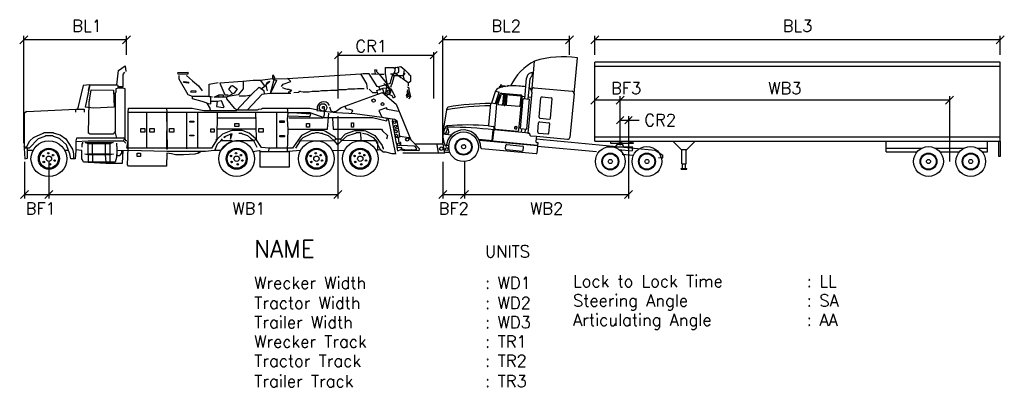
# Model space of a CAD drawing. Extents: x -23.5 to 9.5, y -6.5 to 5.9.
import ezdxf
from ezdxf.enums import TextEntityAlignment as Align

# ---------------------------------------------------------------- set-up
doc = ezdxf.new("R2010")
doc.units = 0
doc.header["$MEASUREMENT"] = 0
doc.layers.get('0').update_dxf_attribs({"linetype": 'CONTINUOUS'})
for name, color, linetype in [('ATDIMS', 7, 'CONTINUOUS'), ('ATTEXT', 7, 'CONTINUOUS'), ('ATVEHICLE', 7, 'CONTINUOUS')]:
    doc.layers.add(name, color=color, linetype=linetype)
doc.styles.get("Standard").update_dxf_attribs({"font": 'romans.shx'})

msp = doc.modelspace()

# ---------------------------------------------------------------- linework, layer by layer
at = {"flags": 128}
for points in [[(-20.274, 3.678), (-20.218, 4.163), (-19.995, 4.312), (-19.976, 4.126)], [(-11.086, 3.604), (-11.067, 3.678), (-11.049, 3.716), (-10.974, 3.958), (-10.993, 4.051), (-10.956, 4.107), (-10.937, 4.256), (-10.751, 4.293), (-10.62, 4.182), (-10.508, 4.07), (-10.49, 4.033), (-10.434, 3.995), (-10.434, 3.79), (-10.508, 3.734), (-10.508, 3.641)], [(-20.256, 3.623), (-20.069, 3.623), (-20.069, 4.014), (-20.051, 4.051), (-20.013, 4.107)], [(-18.226, 4.095), (-17.893, 4.099), (-17.893, 4.039), (-18.226, 4.039), (-18.229, 4.092)], [(-17.162, 2.821), (-17.143, 2.877), (-17.255, 3.063), (-17.423, 3.119), (-17.74, 3.213), (-17.74, 3.287), (-17.889, 3.343), (-18.187, 3.865), (-18.187, 3.995)], [(-17.945, 3.995), (-17.74, 3.809), (-17.535, 3.641), (-17.423, 3.473)], [(-11.44, 3.492), (-11.477, 3.604), (-11.552, 3.623), (-11.813, 4.051), (-12.018, 4.051), (-12.092, 4.033), (-14.553, 3.883), (-14.925, 3.865), (-15.056, 3.883), (-15.466, 3.828), (-15.708, 3.828), (-16.044, 3.79), (-16.044, 3.548), (-16.211, 3.343), (-16.547, 3.287), (-16.603, 3.268), (-16.603, 3.213), (-16.342, 2.896), (-16.249, 2.84), (-15.894, 2.84), (-15.559, 2.84), (-15.522, 2.858), (-15.429, 2.877), (-15.391, 2.896), (-13.807, 2.896), (-13.695, 2.877), (-13.546, 2.84), (-13.546, 2.914)], [(-15.13, 3.399), (-14.981, 3.939), (-15.019, 3.939), (-15.019, 3.977), (-15.019, 3.995), (-15.056, 3.995), (-15.056, 3.883), (-14.925, 3.828), (-15.13, 3.399)], [(-12.111, 4.051), (-11.906, 3.716), (-11.887, 3.529)], [(-11.738, 4.051), (-11.608, 4.051), (-11.459, 4.033), (-11.31, 4.033)], [(-11.608, 4.051), (-11.627, 4.182), (-11.571, 4.182), (-11.571, 4.126), (-11.477, 4.033), (-11.254, 3.753), (-11.235, 3.716), (-11.161, 3.604), (-11.105, 3.455), (-11.142, 3.529), (-11.31, 3.716), (-11.328, 3.716)], [(-11.477, 3.623), (-11.217, 3.697), (-11.105, 3.734), (-11.086, 3.809), (-11.03, 3.995), (-11.049, 4.051), (-11.03, 3.995)], [(-11.254, 3.455), (-11.272, 3.362), (-11.235, 3.548), (-11.217, 3.716), (-11.272, 4.07), (-11.272, 4.256), (-10.993, 4.256)], [(-11.105, 4.051), (-11.03, 4.051), (-10.937, 4.07), (-10.751, 3.921), (-10.676, 3.883), (-10.508, 3.753)], [(-11.049, 4.051), (-11.03, 3.995), (-10.769, 3.995), (-10.657, 3.995)], [(-10.937, 4.051), (-10.825, 4.107), (-10.825, 4.238), (-10.937, 4.256), (-10.993, 4.238), (-10.937, 4.256)], [(-10.639, 4.182), (-10.676, 3.977), (-10.657, 3.883)], [(-10.676, 3.995), (-10.62, 4.07), (-10.676, 3.995)], [(-21.411, 3.66), (-21.597, 2.858)], [(-21.187, 3.678), (-21.411, 3.66)], [(-21.187, 3.678), (-21.337, 2.933)], [(-21.225, 3.492), (-21.187, 3.678), (-20.256, 3.678), (-20.237, 3.623), (-20.237, 3.567)], [(-18.019, 3.79), (-17.87, 3.772), (-17.889, 3.734), (-18.038, 3.753), (-18.019, 3.79)], [(-17.069, 3.268), (-17.18, 3.287), (-17.18, 3.511), (-17.18, 3.697), (-16.882, 3.753)], [(-16.416, 3.399), (-16.51, 3.511), (-16.51, 3.548), (-16.435, 3.641), (-16.398, 3.66), (-16.249, 3.548), (-16.342, 3.399), (-16.603, 3.268), (-16.696, 3.268), (-16.864, 3.25), (-16.864, 3.343)], [(-16.062, 3.79), (-16.826, 3.734), (-16.659, 3.343), (-16.547, 3.343)], [(-15.466, 3.828), (-15.335, 3.66)], [(-15.447, 3.529), (-15.298, 3.66), (-15.149, 3.79), (-15.242, 3.753), (-15.279, 3.678), (-15.261, 3.567), (-15.242, 3.473)], [(-14.758, 3.623), (-14.702, 3.697), (-14.441, 3.79), (-14.553, 3.902)], [(-21.206, 3.101), (-21.138, 3.508), (-20.388, 3.504), (-20.367, 2.933), (-21.057, 2.896), (-21.337, 2.933)], [(-20.367, 3.399), (-20.33, 3.399), (-20.33, 2.113), (-20.405, 2.02), (-21.169, 2.02), (-21.225, 2.057), (-21.206, 3.101), (-21.187, 3.213)], [(-20.384, 3.401), (-20.367, 3.399)], [(-19.976, 1.722), (-20.051, 1.796), (-19.995, 1.908), (-19.995, 3.548), (-20.069, 3.567), (-20.107, 3.567), (-20.237, 3.567), (-20.312, 3.548), (-20.312, 3.418), (-20.339, 3.399)], [(-17.777, 3.492), (-17.628, 3.473), (-17.646, 3.418), (-17.795, 3.436), (-17.777, 3.492)], [(-16.715, 3.268), (-16.864, 3.268), (-17.013, 3.268), (-16.864, 3.343), (-16.715, 3.343), (-16.715, 3.268)], [(-16.267, 2.821), (-15.801, 3.324), (-15.745, 3.38), (-15.503, 3.604), (-15.447, 3.567), (-15.354, 3.492), (-15.335, 3.362)], [(-16.174, 3.306), (-15.969, 3.306), (-15.894, 3.324), (-15.764, 3.343)], [(-15.894, 2.84), (-15.41, 3.362), (-15.335, 3.38), (-15.13, 3.399), (-14.441, 3.399)], [(-14.739, 3.585), (-14.609, 3.548), (-14.571, 3.529), (-14.515, 3.529), (-14.478, 3.511), (-14.441, 3.511), (-14.422, 3.473), (-14.459, 3.455), (-14.497, 3.436), (-14.534, 3.436)], [(-14.348, 3.418), (-14.161, 3.436)], [(-11.981, 3.548), (-12.204, 3.548), (-12.297, 3.529), (-12.521, 3.529), (-12.596, 3.511), (-12.819, 3.511), (-12.894, 3.492), (-13.118, 3.492), (-13.211, 3.473), (-13.416, 3.473), (-13.509, 3.455), (-13.733, 3.455), (-13.826, 3.436), (-14.031, 3.436), (-14.18, 3.455), (-14.124, 3.473)], [(-12.991, 2.782), (-12.937, 2.782), (-12.758, 2.922), (-11.525, 3.366), (-11.373, 3.417), (-10.914, 3.024), (-10.42, 1.839), (-10.14, 1.544), (-10.152, 1.46), (-10.226, 1.472), (-10.646, 1.468), (-10.735, 1.491), (-10.712, 1.538), (-10.58, 1.503), (-10.405, 1.507), (-10.261, 1.503), (-10.222, 1.534), (-10.261, 1.604), (-10.311, 1.623), (-10.758, 1.639), (-10.755, 1.747), (-10.825, 1.759), (-10.821, 1.864), (-10.852, 1.911), (-10.79, 1.93), (-10.79, 1.957), (-10.482, 1.911), (-10.432, 1.864)], [(-11.813, 3.529), (-11.701, 3.418), (-11.627, 3.418), (-11.552, 3.418)], [(-11.522, 3.373), (-11.555, 3.482), (-11.346, 3.566), (-11.145, 3.593), (-11.122, 3.548), (-11.087, 3.54), (-11.055, 3.493), (-10.941, 3.27), (-11.005, 3.234), (-11.05, 3.307), (-11.103, 3.326), (-11.16, 3.354), (-11.242, 3.321)], [(-11.375, 3.545), (-11.326, 3.409)], [(-11.118, 3.537), (-11.101, 3.463), (-11.107, 3.427), (-11.147, 3.37), (-11.205, 3.363), (-11.27, 3.382), (-11.321, 3.4)], [(-10.564, 3.324), (-10.546, 3.362), (-10.564, 3.324)], [(-10.527, 3.231), (-10.564, 3.324), (-10.546, 3.362), (-10.564, 3.324)], [(-10.564, 3.362), (-10.564, 3.324)], [(-10.527, 3.511), (-10.546, 3.436), (-10.546, 3.306), (-10.471, 3.287), (-10.471, 3.324), (-10.527, 3.511)], [(-10.49, 3.213), (-10.415, 3.287), (-10.471, 3.511), (-10.471, 3.567), (-10.527, 3.604)], [(-17.274, 3.063), (-17.125, 3.045), (-17.125, 3.25), (-17.18, 3.287), (-17.311, 3.287), (-17.74, 3.287)], [(-16.92, 3.119), (-16.938, 2.952), (-16.715, 2.914), (-16.677, 2.933), (-16.77, 3.138), (-16.92, 3.119), (-17.125, 3.119)], [(-23.293, 2.784), (-23.387, 2.728), (-23.387, 1.591), (-23.387, 1.554), (-23.368, 1.2), (-23.275, 1.218), (-23.275, 1.479), (-23.275, 1.554), (-23.312, 1.591), (-23.2, 1.796), (-23.07, 1.908), (-22.753, 2.057), (-22.716, 2.076), (-22.585, 2.076), (-22.529, 2.076), (-22.418, 2.076), (-22.38, 2.057), (-22.175, 2.001), (-21.989, 1.871), (-21.784, 1.554), (-21.765, 1.517), (-21.747, 1.423), (-21.728, 1.367), (-21.728, 1.2)], [(-23.293, 2.784), (-21.653, 2.858)], [(-21.653, 2.765), (-21.653, 2.858), (-21.374, 2.858), (-21.374, 2.765)], [(-21.579, 2.935), (-21.579, 2.933)], [(-17.553, 1.386), (-17.479, 1.442), (-17.553, 1.386), (-17.665, 1.349), (-18.038, 1.33), (-18.317, 1.33), (-18.448, 1.367), (-18.597, 1.386), (-18.616, 0.957), (-19.883, 0.957), (-19.92, 0.995), (-19.902, 1.554), (-19.902, 1.796), (-19.902, 2.747), (-19.883, 2.896), (-18.597, 2.896), (-17.758, 2.896), (-17.367, 2.821), (-17.143, 2.821), (-16.584, 2.821), (-16.342, 2.821), (-16.267, 2.821)], [(-14.534, 2.635), (-13.826, 2.616), (-13.788, 2.653), (-13.77, 2.691), (-14.553, 2.747), (-14.925, 2.747), (-15.596, 2.747), (-16.584, 2.747), (-16.92, 2.747), (-17.572, 2.747), (-17.945, 2.747), (-18.616, 2.747), (-19.883, 2.747)], [(-19.268, 1.554), (-19.268, 2.747)], [(-18.616, 2.896), (-18.597, 2.747), (-18.616, 1.535), (-18.578, 1.535), (-18.597, 2.747)], [(-17.945, 2.747), (-17.945, 1.535)], [(-17.572, 2.747), (-17.572, 1.554)], [(-16.957, 1.833), (-16.92, 1.871), (-16.901, 2.747)], [(-16.193, 2.057), (-16.099, 2.057), (-16.062, 2.038), (-15.894, 1.982), (-15.801, 1.889), (-15.689, 1.815), (-15.596, 1.852), (-15.615, 2.747)], [(-14.925, 2.747), (-14.925, 1.554)], [(-14.571, 2.747), (-13.807, 2.747), (-13.341, 2.579), (-13.192, 2.579), (-13.043, 2.579), (-11.701, 2.579), (-11.235, 2.467), (-11.198, 2.523)], [(-14.553, 1.444), (-14.534, 2.187), (-14.553, 2.523), (-14.534, 2.728), (-14.553, 2.896)], [(-14.553, 2.187), (-13.211, 2.187), (-13.173, 2.728)], [(-13.36, 2.952), (-13.323, 2.952), (-13.323, 2.672), (-13.36, 2.56), (-14.515, 2.56)], [(-13.57, 2.821), (-12.915, 2.748), (-12.293, 2.722), (-11.395, 2.591), (-11.179, 2.546), (-10.937, 1.354)], [(-13.148, 2.936), (-13.098, 2.806), (-13.017, 2.768)], [(-12.42, 2.715), (-12.395, 2.766), (-12.37, 2.796), (-12.387, 2.823), (-12.46, 2.846), (-12.568, 2.866), (-12.623, 2.928), (-12.603, 2.958)], [(-10.84, 2.788), (-11.206, 2.846), (-11.239, 2.906), (-11.492, 2.816), (-11.39, 2.598), (-10.968, 2.525)], [(-15.596, 2.56), (-16.92, 2.56)], [(-13.043, 2.56), (-13.024, 2.187), (-11.701, 2.187), (-11.403, 2.187), (-11.366, 2.132), (-11.198, 1.982), (-11.235, 1.852)], [(-10.793, 1.969), (-10.879, 2.474), (-10.976, 2.532), (-11.038, 2.513), (-11.046, 2.447), (-10.945, 1.899), (-10.926, 1.763), (-10.891, 1.666), (-10.891, 1.596), (-10.879, 1.526), (-10.863, 1.468), (-10.739, 1.507), (-10.723, 1.577), (-10.867, 1.561)], [(-20.349, 2.113), (-20.293, 1.889)], [(-10.956, 1.367), (-11.049, 1.367), (-11.254, 1.423), (-11.347, 1.423), (-11.44, 1.498), (-11.533, 1.703), (-11.589, 1.796), (-12.111, 1.796), (-12.745, 1.815), (-12.801, 1.852), (-12.931, 1.852), (-12.968, 1.927), (-13.285, 2.113), (-13.323, 2.132), (-13.453, 2.15), (-13.677, 2.15), (-13.733, 2.15), (-13.77, 2.132), (-14.087, 1.982), (-14.385, 1.554), (-14.553, 1.554), (-14.925, 1.554), (-15.186, 1.554), (-15.429, 1.572), (-15.615, 1.871), (-15.839, 2.057), (-16.044, 2.132), (-16.081, 2.15), (-16.155, 2.15), (-16.342, 2.15), (-16.416, 2.15), (-16.454, 2.132), (-16.733, 2.02), (-16.92, 1.852), (-17.106, 1.554), (-17.311, 1.554), (-17.572, 1.554), (-17.945, 1.554), (-18.578, 1.554), (-18.616, 1.554), (-19.902, 1.554), (-19.939, 1.554), (-19.902, 1.815)], [(-15.596, 2.187), (-16.92, 2.187)], [(-16.472, 2.02), (-16.472, 1.852), (-16.416, 2.038), (-16.472, 2.02), (-16.64, 1.945), (-16.696, 1.908), (-16.64, 1.945)], [(-14.273, 1.554), (-14.124, 1.796), (-13.006, 1.815), (-12.875, 1.666), (-12.745, 1.796), (-12.558, 1.964), (-12.279, 2.057), (-12.242, 2.076), (-12.111, 2.076), (-12.092, 1.796)], [(-14.161, 1.777), (-14.031, 1.908), (-13.77, 2.038), (-13.733, 2.057), (-13.658, 2.057), (-13.602, 2.076), (-13.528, 2.076), (-13.453, 2.057), (-13.397, 2.057), (-13.36, 2.038), (-13.192, 1.982), (-13.006, 1.815), (-12.931, 1.852), (-12.931, 1.889), (-12.95, 1.889)], [(-12.801, 1.833), (-12.614, 2.038), (-12.297, 2.15), (-12.018, 2.15), (-11.981, 2.15), (-11.943, 2.132), (-11.627, 1.982), (-11.384, 1.647), (-11.366, 1.61), (-11.366, 1.591), (-11.347, 1.554), (-11.347, 1.517)], [(-12.037, 2.057), (-11.925, 2.038), (-11.887, 2.02), (-11.682, 1.908), (-11.533, 1.74), (-11.533, 1.479)], [(-10.852, 2.214), (-10.98, 2.183)], [(-19.939, 1.796), (-19.976, 1.796), (-19.995, 1.889), (-20.051, 1.889), (-20.312, 1.889), (-21.635, 1.889), (-21.653, 1.796), (-21.653, 1.479), (-21.672, 1.2), (-21.821, 1.2), (-21.84, 1.312), (-21.858, 1.367), (-21.896, 1.479), (-21.97, 1.666), (-22.194, 1.871), (-22.231, 1.889), (-22.399, 1.945), (-22.436, 1.964), (-22.66, 1.964), (-22.697, 1.945), (-22.921, 1.871), (-23.219, 1.554), (-23.368, 1.554), (-23.387, 1.61), (-23.312, 1.591), (-23.368, 1.554)], [(-21.653, 1.777), (-21.243, 1.796), (-21.094, 1.796), (-20.647, 1.796), (-20.517, 1.796), (-20.051, 1.796)], [(-15.578, 1.572), (-15.689, 1.796), (-15.783, 1.796), (-16.118, 1.796), (-16.286, 1.796), (-16.398, 1.777), (-16.584, 1.684), (-16.789, 1.479), (-17.013, 1.479), (-17.311, 1.442), (-17.572, 1.442), (-17.646, 1.442), (-17.851, 1.442), (-17.926, 1.442), (-18.15, 1.442), (-18.224, 1.442), (-18.429, 1.442), (-18.504, 1.442), (-18.597, 1.442), (-19.902, 1.479), (-20.274, 1.461), (-20.293, 1.237), (-20.33, 1.088), (-21.094, 1.088), (-21.392, 1.088), (-21.43, 1.162), (-21.448, 1.2), (-21.448, 1.312), (-21.448, 1.479), (-21.653, 1.498)], [(-21.43, 1.759), (-21.43, 1.722), (-21.448, 1.684), (-21.448, 1.591)], [(-21.243, 1.367), (-20.647, 1.367), (-20.517, 1.367), (-20.386, 1.349), (-20.517, 1.33), (-20.647, 1.33), (-21.094, 1.33), (-21.243, 1.33), (-21.355, 1.349), (-21.243, 1.367), (-21.243, 1.703), (-21.337, 1.74), (-20.889, 1.759), (-20.405, 1.74), (-20.517, 1.703), (-20.647, 1.703), (-21.243, 1.703)], [(-21.094, 1.367), (-21.094, 1.703)], [(-20.666, 1.703), (-20.666, 1.367), (-20.666, 1.33), (-20.647, 1.088), (-20.666, 1.051)], [(-20.517, 1.703), (-20.517, 1.367), (-20.517, 1.33), (-20.517, 1.088)], [(-20.293, 1.722), (-20.293, 1.647), (-20.274, 1.591), (-20.274, 1.479), (-20.274, 1.312), (-20.218, 1.312), (-20.181, 1.312), (-20.107, 1.386), (-20.107, 1.479)], [(-16.994, 1.479), (-16.901, 1.703), (-16.789, 1.796), (-16.733, 1.871)], [(-16.416, 1.78), (-16.416, 1.796), (-16.789, 1.796)], [(-10.778, 1.922), (-10.93, 1.899)], [(-10.688, 1.397), (-9.285, 1.397), (-9.338, 1.687), (-10.259, 1.685)], [(-9.547, 1.667), (-9.507, 1.414)], [(-9.331, 1.663), (-9.266, 1.66)], [(-9.229, 1.659), (-9.16, 1.656), (-9.149, 1.588)], [(-23.272, 1.49), (-23.09, 1.486)], [(-22.01, 1.487), (-21.902, 1.488)], [(-21.225, 1.367), (-21.243, 1.367), (-21.243, 1.33), (-21.243, 1.088), (-20.647, 1.051), (-20.498, 1.051), (-20.088, 1.051), (-20.069, 1.479)], [(-15.727, 1.442), (-15.503, 1.479), (-15.433, 1.444)], [(-15.186, 1.554), (-15.196, 1.444)], [(-14.118, 1.477), (-14.522, 1.444)], [(-12.657, 1.461), (-13.054, 1.479)], [(-12.644, 1.486), (-12.652, 1.479)], [(-11.44, 1.498), (-11.587, 1.483)], [(-9.111, 1.411), (-9.27, 1.405)], [(-9.148, 1.572), (-9.149, 1.572), (-9.149, 1.59)], [(-21.094, 1.312), (-21.094, 1.088)]]:
    msp.add_lwpolyline(points, dxfattribs=at)
for points in [[(-17.827, 2.46), (-17.697, 2.46), (-17.697, 2.421), (-17.827, 2.421)], [(-16.326, 2.387), (-16.187, 2.387), (-16.187, 2.277), (-16.326, 2.277)], [(-14.809, 2.468), (-14.666, 2.468), (-14.666, 2.42), (-14.809, 2.42)], [(-13.916, 2.387), (-13.821, 2.387), (-13.821, 2.259), (-13.916, 2.259)], [(-12.413, 2.399), (-12.34, 2.399), (-12.34, 2.259), (-12.413, 2.259)], [(-19.473, 2.211), (-19.336, 2.211), (-19.336, 2.087), (-19.473, 2.087)], [(-19.171, 2.215), (-19.024, 2.215), (-19.024, 2.087), (-19.171, 2.087)], [(-18.518, 2.215), (-18.371, 2.215), (-18.371, 2.087), (-18.518, 2.087)], [(-17.834, 1.993), (-17.699, 1.993), (-17.699, 1.966), (-17.834, 1.966)], [(-17.131, 2.206), (-17.018, 2.206), (-17.018, 2.094), (-17.131, 2.094)], [(-15.52, 2.211), (-15.369, 2.211), (-15.369, 2.087), (-15.52, 2.087)], [(-14.809, 1.98), (-14.662, 1.98), (-14.662, 1.94), (-14.809, 1.94)], [(-19.599, 1.389), (-19.487, 1.389), (-19.487, 1.279), (-19.599, 1.279)], [(-15.474, 1.444), (-14.498, 1.444), (-14.498, 0.914), (-15.474, 0.914)]]:
    msp.add_lwpolyline(points, close=True)
for centre, radius in [((-11.177, 3.455), 0.039), ((-13.361, 2.918), 0.127), ((-11.67, 3.148), 0.0571), ((-11.371, 3.032), 0.0487), ((-13.358, 2.918), 0.0284), ((-10.966, 2.427), 0.0467), ((-10.932, 2.282), 0.0408), ((-10.921, 2.112), 0.0454), ((-10.899, 1.974), 0.0457), ((-22.558, 1.201), 0.6), ((-16.26, 1.201), 0.6), ((-13.586, 1.201), 0.6), ((-12.116, 1.201), 0.6), ((-10.826, 1.675), 0.0457), ((-10.541, 1.846), 0.0542), ((-22.558, 1.201), 0.352), ((-22.558, 1.201), 0.318), ((-22.581, 1.384), 0.0245), ((-22.417, 1.32), 0.0245), ((-16.26, 1.201), 0.352), ((-16.26, 1.201), 0.318), ((-16.283, 1.384), 0.0245), ((-16.12, 1.32), 0.0245), ((-13.586, 1.201), 0.352), ((-13.586, 1.201), 0.318), ((-13.609, 1.384), 0.0245), ((-13.445, 1.32), 0.0245), ((-12.116, 1.201), 0.352), ((-12.116, 1.201), 0.318), ((-12.139, 1.384), 0.0245), ((-11.975, 1.32), 0.0245), ((-9.398, 1.538), 0.0591), ((-9.214, 1.525), 0.0497), ((-22.749, 1.293), 0.0245), ((-22.727, 1.093), 0.0245), ((-22.558, 1.201), 0.0908), ((-22.522, 1.012), 0.0245), ((-22.367, 1.139), 0.0245), ((-16.452, 1.293), 0.0245), ((-16.429, 1.093), 0.0245), ((-16.26, 1.201), 0.0908), ((-16.224, 1.012), 0.0245), ((-16.069, 1.139), 0.0245), ((-13.777, 1.293), 0.0245), ((-13.755, 1.093), 0.0245), ((-13.586, 1.201), 0.0908), ((-13.55, 1.012), 0.0245), ((-13.395, 1.139), 0.0245), ((-12.308, 1.293), 0.0245), ((-12.285, 1.093), 0.0245), ((-12.116, 1.201), 0.0908), ((-12.08, 1.012), 0.0245), ((-11.925, 1.139), 0.0245)]:
    msp.add_circle(centre, radius)
msp.add_arc((-13.349, 2.901), 0.212, 22.0907, 195.1842)
at = {"layer": 'ATDIMS'}
for p, q in [((-23.537, 5.048), (-23.267, 5.318)), ((-23.402, 1.717), (-23.402, 5.318)), ((-20.093, 5.048), (-19.823, 5.318)), ((-19.958, 4.683), (-19.958, 5.318)), ((-9.482, 5.048), (-9.212, 5.318)), ((-9.347, 1.717), (-9.347, 5.318)), ((-5.233, 5.048), (-4.963, 5.318)), ((-5.098, 4.683), (-5.098, 5.318)), ((-4.384, 5.048), (-4.114, 5.318)), ((-4.249, 4.683), (-4.249, 5.318)), ((9.212, 5.048), (9.482, 5.318)), ((9.347, 4.683), (9.347, 5.318)), ((-19.958, 5.183), (-23.402, 5.183)), ((-5.098, 5.183), (-9.347, 5.183)), ((9.347, 5.183), (-4.249, 5.183)), ((-12.977, 4.545), (-12.732, 4.79)), ((-12.854, 3.215), (-12.854, 4.783)), ((-12.854, 4.668), (-9.654, 4.668)), ((-9.777, 4.545), (-9.532, 4.79)), ((-9.654, 3.215), (-9.654, 4.77)), ((-4.384, 3.028), (-4.114, 3.298)), ((7.648, 3.163), (-4.249, 3.163)), ((-3.535, 3.028), (-3.265, 3.298)), ((-3.4, 1.789), (-3.4, 3.298)), ((7.513, 3.028), (7.783, 3.298)), ((7.648, 3.298), (7.648, 1.108)), ((-12.869, 2.632), (-12.869, -0.135)), ((-3.522, 2.375), (-3.277, 2.62)), ((-3.4, 2.497), (-2.761, 2.497)), ((-3.239, 2.375), (-2.993, 2.62)), ((-3.116, 2.632), (-3.116, -0.135)), ((-23.378, 1.096), (-23.378, -0.135)), ((-22.561, 1.096), (-22.561, -0.135)), ((-9.347, 1.096), (-9.347, -0.135)), ((-8.616, 1.096), (-8.616, -0.135)), ((-23.513, -0.135), (-23.243, 0.135)), ((-23.378, 0), (-12.869, 0)), ((-22.696, -0.135), (-22.426, 0.135)), ((-13.004, -0.135), (-12.734, 0.135)), ((-9.482, -0.135), (-9.212, 0.135)), ((-9.347, 0), (-3.116, 0)), ((-8.751, -0.135), (-8.481, 0.135)), ((-3.251, -0.135), (-2.981, 0.135))]:
    msp.add_line(p, q, dxfattribs=at)
at = {"layer": 'ATVEHICLE', "color": 0}
for p, q in [((-6.366, 3.434), (-6.268, 4.473)), ((-4.948, 3.383), (-4.835, 4.577)), ((9.347, 4.433), (-4.249, 4.433)), ((-4.249, 1.789), (-4.249, 4.433)), ((9.347, 1.789), (9.347, 4.433)), ((-6.356, 3.967), (-6.345, 4.084)), ((9.347, 4.291), (-4.249, 4.291)), ((-7.41, 3.612), (-7.402, 3.694)), ((-7.402, 3.694), (-7.364, 3.655)), ((-7.364, 3.655), (-7.165, 3.636)), ((-7.165, 3.636), (-7.142, 3.664)), ((-7.142, 3.664), (-7.144, 3.637)), ((-6.601, 3.213), (-6.536, 3.901)), ((-6.483, 3.202), (-6.418, 3.89)), ((-7.709, 3.075), (-7.564, 3.488)), ((-7.581, 3.063), (-7.453, 3.431)), ((-7.574, 3.46), (-7.453, 3.431)), ((-7.564, 3.488), (-7.56, 3.499)), ((-7.542, 3.03), (-7.422, 3.372)), ((-7.496, 3.055), (-7.393, 3.347)), ((-7.449, 3.575), (-7.445, 3.615)), ((-7.445, 3.615), (-7.338, 3.605)), ((-7.396, 3.61), (-7.366, 3.632)), ((-7.379, 3.4), (-6.725, 3.338)), ((-7.369, 3.363), (-6.746, 3.304)), ((-7.366, 3.632), (-7.257, 3.622)), ((-7.355, 3.374), (-7.354, 3.381)), ((-7.355, 3.374), (-7.255, 3.364)), ((-7.354, 3.381), (-7.254, 3.371)), ((-7.316, 3.358), (-7.349, 3.011)), ((-7.299, 3.029), (-7.27, 3.33)), ((-7.27, 3.33), (-7.196, 3.323)), ((-7.234, 3.339), (-7.265, 3.01)), ((-7.227, 3.338), (-7.258, 3.009)), ((-7.196, 3.323), (-7.225, 3.022)), ((-6.366, 3.434), (-6.497, 2.057)), ((-6.366, 3.434), (-6.358, 3.517)), ((-6.281, 3.581), (-5.012, 3.46)), ((-4.948, 3.383), (-5.088, 1.917)), ((-7.749, 3.047), (-7.817, 2.321)), ((-7.709, 3.075), (-7.606, 3.05)), ((-7.542, 3.03), (-7.617, 2.24)), ((-7.581, 3.063), (-7.536, 3.047)), ((-7.476, 3.023), (-6.779, 2.957)), ((-7.391, 2.991), (-7.39, 2.998)), ((-7.291, 2.981), (-7.391, 2.991)), ((-7.291, 2.988), (-7.39, 2.998)), ((-7.225, 3.022), (-7.299, 3.029)), ((-6.795, 2.162), (-6.688, 3.292)), ((-6.753, 2.979), (-6.725, 3.278)), ((-6.743, 2.212), (-6.648, 3.217)), ((-6.688, 3.292), (-6.594, 3.284)), ((-6.648, 3.217), (-6.436, 3.197)), ((-6.532, 2.192), (-6.436, 3.197)), ((-6.477, 3.272), (-6.383, 3.263)), ((-6.118, 2.595), (-6.056, 3.247)), ((-6.02, 3.277), (-5.709, 3.247)), ((-5.741, 2.56), (-5.679, 3.211)), ((-9.345, 2.03), (-9.206, 2.898)), ((-6.165, 2.098), (-6.136, 2.408)), ((-6.099, 2.438), (-5.789, 2.409)), ((-6.088, 2.559), (-5.777, 2.53)), ((-5.788, 2.062), (-5.759, 2.372)), ((-9.345, 2.03), (-9.067, 2.004)), ((-9.326, 2.073), (-9.169, 2.058)), ((-9.264, 2.246), (-9.191, 2.221)), ((-9.191, 2.221), (-9.244, 2.065)), ((-7.799, 2.299), (-7.652, 2.285)), ((-7.669, 2.168), (-7.702, 1.815)), ((-7.642, 2.165), (-7.676, 1.812)), ((-7.633, 2.262), (-7.642, 2.165)), ((-6.454, 2.052), (-7.642, 2.165)), ((-7.58, 2.195), (-6.84, 2.125)), ((-6.933, 2.205), (-6.927, 2.269)), ((-6.933, 2.205), (-6.863, 2.198)), ((-6.927, 2.269), (-6.889, 2.296)), ((-6.927, 2.269), (-6.857, 2.263)), ((-6.857, 2.263), (-6.889, 2.296)), ((-6.863, 2.198), (-6.857, 2.263)), ((-6.743, 2.212), (-6.532, 2.192)), ((-6.709, 2.077), (-6.696, 2.208)), ((-6.591, 2.066), (-6.579, 2.196)), ((-6.497, 2.057), (-6.454, 2.052)), ((-6.424, 2.016), (-6.425, 2.006)), ((-6.135, 2.062), (-5.825, 2.032)), ((-8.143, 1.857), (-7.676, 1.812)), ((-8.128, 1.828), (-6.169, 1.643)), ((-7.664, 1.798), (-6.168, 1.656)), ((-7.24, 1.532), (-7.229, 1.655)), ((-7.206, 1.673), (-6.66, 1.622)), ((-6.395, 1.97), (-6.211, 1.952)), ((-6.211, 1.952), (-6.226, 1.788)), ((-6.218, 1.87), (-2.228, 1.492)), ((-6.211, 1.952), (-5.165, 1.853)), ((-6.16, 1.74), (-6.193, 1.391)), ((-6.189, 1.743), (-6.16, 1.74)), ((-4.249, 1.931), (9.347, 1.931)), ((-4.249, 1.789), (9.347, 1.789)), ((-3.719, 1.789), (-3.719, 1.723)), ((-3.719, 1.789), (-3.165, 1.789)), ((-3.719, 1.723), (-3.481, 1.723)), ((-3.542, 1.616), (-3.491, 1.688)), ((-3.48, 1.693), (-3.43, 1.688)), ((-3.474, 1.692), (-3.446, 1.71)), ((-3.423, 1.789), (-3.423, 1.749)), ((-3.423, 1.749), (-3.376, 1.749)), ((-3.376, 1.789), (-3.376, 1.749)), ((-3.325, 1.678), (-3.375, 1.683)), ((-3.332, 1.678), (-3.356, 1.702)), ((-3.317, 1.723), (-2.953, 1.723)), ((-3.279, 1.591), (-3.316, 1.671)), ((-3.165, 1.789), (-2.953, 1.736)), ((-1.352, 1.506), (-1.636, 1.789)), ((-1.163, 1.506), (-0.88, 1.789)), ((5.52, 1.435), (5.52, 1.789)), ((8.919, 1.435), (8.919, 1.789)), ((9.3, 1.271), (9.3, 1.789)), ((9.347, 1.789), (9.347, 1.271)), ((-8.055, 1.547), (-6.215, 1.372)), ((-7.222, 1.509), (-6.676, 1.457)), ((-6.653, 1.476), (-6.641, 1.599)), ((-6.17, 1.626), (-4.188, 1.438)), ((-3.824, 1.603), (-2.974, 1.603)), ((-3.454, 1.513), (-2.996, 1.47)), ((-3.336, 1.357), (-2.966, 1.322)), ((-2.987, 1.564), (-2.996, 1.47)), ((-2.228, 1.492), (-1.964, 1.318)), ((-1.352, 1.506), (-1.163, 1.506)), ((-1.329, 1.034), (-1.329, 1.506)), ((-1.187, 1.034), (-1.187, 1.506)), ((5.52, 1.553), (6.715, 1.553)), ((5.52, 1.435), (6.563, 1.435)), ((7.164, 1.553), (8.132, 1.553)), ((7.316, 1.435), (7.98, 1.435)), ((8.58, 1.553), (8.919, 1.553)), ((8.732, 1.435), (8.919, 1.435)), ((-2.114, 1.241), (-1.973, 1.227)), ((-1.973, 1.227), (-1.964, 1.318)), ((-1.329, 1.034), (-1.187, 1.034)), ((-1.305, 0.876), (-1.305, 1.034)), ((-1.211, 0.876), (-1.211, 1.034)), ((9.347, 1.271), (9.3, 1.271)), ((-1.352, 0.876), (-1.163, 0.876)), ((-1.352, 0.852), (-1.352, 0.876)), ((-1.352, 0.852), (-1.163, 0.852)), ((-1.163, 0.852), (-1.163, 0.876))]:
    msp.add_line(p, q, dxfattribs=at)
for centre, radius in [((-8.651, 1.603), 0.499), ((-8.651, 1.603), 0.283), ((-8.651, 1.603), 0.26), ((-8.651, 1.603), 0.068), ((-3.399, 1.723), 0.0147), ((-3.73, 1.108), 0.499), ((-3.73, 1.108), 0.283), ((-3.73, 1.108), 0.26), ((-2.502, 1.108), 0.499), ((-2.502, 1.108), 0.283), ((-2.502, 1.108), 0.26), ((6.94, 1.108), 0.499), ((6.94, 1.108), 0.283), ((6.94, 1.108), 0.26), ((8.356, 1.108), 0.499), ((8.356, 1.108), 0.283), ((8.356, 1.108), 0.26), ((-3.73, 1.108), 0.068), ((-2.502, 1.108), 0.068), ((6.94, 1.108), 0.068), ((8.356, 1.108), 0.068)]:
    msp.add_circle(centre, radius, dxfattribs=at)
for centre, radius, start, end in [((-5.445, 2.872), 1.801, 117.3061, 154.6783), ((-5.328, 1.433), 3.183, 81.0948, 107.2439), ((-6.349, 3.897), 0.187, 88.882, 178.882), ((-6.308, 3.865), 0.113, 115.0912, 167.2201), ((-6.992, 2.109), 1.536, 82.846, 109.4289), ((-6.839, 2.219), 1.414, 78.7902, 88.455), ((-7.471, 3.468), 0.0944, 109.4289, 160.7106), ((-7.432, 3.594), 0.0252, 121.6771, 227.4835), ((-7.383, 3.358), 0.0416, 84.5803, 160.7106), ((-7.371, 3.34), 0.0236, 84.5803, 160.7106), ((-7.257, 3.341), 0.0236, 354.5803, 84.5803), ((-7.257, 3.341), 0.0307, 354.5803, 84.5803), ((-6.748, 3.281), 0.0236, 354.5803, 84.5803), ((-6.729, 3.296), 0.0416, 354.5803, 84.5803), ((-6.507, 3.448), 0.142, 354.5803, 65.2397), ((-6.288, 3.51), 0.0706, 84.5803, 174.5803), ((-5.019, 3.39), 0.0706, 354.5803, 84.5803), ((-7.822, -4.873), 7.921, 89.4699, 99.8134), ((-7.748, 3.089), 0.0416, 269.4513, 340.7106), ((-7.601, 3.07), 0.0208, 256.3925, 340.7106), ((-7.474, 3.047), 0.0236, 160.7106, 264.5803), ((-7.288, 3.012), 0.0236, 264.5803, 354.5803), ((-7.288, 3.012), 0.0307, 264.5803, 354.5803), ((-6.777, 2.981), 0.0236, 264.5803, 354.5803), ((-6.023, 3.244), 0.0332, 84.5803, 174.5803), ((-5.713, 3.214), 0.0332, 354.5803, 84.5803), ((-7.822, -4.876), 7.845, 89.5178, 100.2317), ((-9.165, 2.891), 0.0416, 99.7565, 169.6532), ((-8.516, -5.588), 7.92, 84.8302, 95.0574), ((-7.797, 2.319), 0.0208, 174.5803, 264.5803), ((-6.102, 2.405), 0.0332, 84.5803, 174.5803), ((-6.085, 2.592), 0.0332, 174.5803, 264.5803), ((-5.792, 2.376), 0.0332, 354.5803, 84.5803), ((-5.774, 2.563), 0.0332, 264.5803, 354.5803), ((-8.724, 1.969), 0.624, 174.3511, 215.2363), ((-8.206, 1.726), 1.179, 152.0476, 165.0405), ((-9.211, 2.259), 0.0416, 95.0176, 152.0476), ((-8.654, 1.586), 0.58, 358.209, 177.6663), ((-9.147, 2.326), 0.0715, 200.7517, 271.2276), ((-9.318, 2.102), 0.173, 351.0021, 43.1022), ((-9.167, 2.079), 0.0208, 264.5803, 350.8555), ((-9.097, -9.63), 11.885, 82.9683, 90.2336), ((-7.654, 2.264), 0.0208, 354.5803, 84.5803), ((-7.576, 2.236), 0.0416, 174.5803, 264.5803), ((-6.889, 2.296), 0.00166, 354.5803, 174.5803), ((-6.889, 2.296), 0.00166, 174.5803, 354.5803), ((-6.837, 2.166), 0.0416, 264.5803, 354.5803), ((-6.457, 2.019), 0.0332, 354.5803, 84.5803), ((-6.392, 2.003), 0.0332, 174.5803, 264.5803), ((-6.132, 2.095), 0.0332, 174.5803, 264.5803), ((-5.822, 2.065), 0.0332, 264.5803, 354.5803), ((-7.663, 1.811), 0.0133, 174.5803, 264.5803), ((-7.208, 1.653), 0.0208, 84.5803, 174.5803), ((-6.185, 1.784), 0.0416, 174.5803, 264.5803), ((-5.158, 1.923), 0.0706, 264.5803, 354.5803), ((-3.481, 1.681), 0.0118, 84.5803, 144.5803), ((-3.481, 1.676), 0.0472, 30, 90), ((-3.399, 1.723), 0.0472, 210, 330), ((-3.317, 1.676), 0.0472, 90, 150), ((-3.321, 1.673), 0.0118, 30, 90), ((-2.961, 1.73), 0.0105, 321.1448, 38.8552), ((-8.053, 1.567), 0.0208, 179.205, 264.5803), ((-7.22, 1.53), 0.0208, 174.5803, 264.5803), ((-6.674, 1.478), 0.0208, 264.5803, 354.5803), ((-6.662, 1.601), 0.0208, 354.5803, 84.5803), ((-6.213, 1.393), 0.0208, 264.5803, 354.5803)]:
    msp.add_arc(centre, radius, start, end, dxfattribs=at)
for p in [(-9.338, 2.042), (-8.633, 1.668)]:
    msp.add_point(p, dxfattribs=at)

# ---------------------------------------------------------------- texts
at = {"layer": 'ATTEXT'}
for s, p in [('BL1', (-21.277, 5.453)), ('BL2', (-7.223, 5.453)), ('BL3', (2.549, 5.453)), ('BF3', (-3.2, 3.366)), ('WB3', (2.124, 3.366))]:
    msp.add_text(s, height=0.4, dxfattribs=at).set_placement(p, align=Align.CENTER)
for s, p in [('CR1', (-12.278, 4.975)), ('CR2', (-2.588, 2.497))]:
    msp.add_text(s, height=0.4, dxfattribs=at).set_placement(p, align=Align.MIDDLE_LEFT)
for s, p in [('BF1', (-22.832, -0.27)), ('WB1', (-15.848, -0.27)), ('BF2', (-8.982, -0.27)), ('WB2', (-5.866, -0.27))]:
    msp.add_text(s, height=0.4, dxfattribs=at).set_placement(p, align=Align.TOP_CENTER)
for s, height, p in [('NAME', 0.57, (-15.673, -2.104)), ('UNITS', 0.4, (-7.934, -2.104)), ('Wrecker Width', 0.4, (-15.673, -3.161)), (':', 0.4, (-7.934, -3.161)), ('WD1', 0.4, (-7.509, -3.161)), ('Lock to Lock Time', 0.4, (-4.981, -3.104)), (':', 0.4, (2.857, -3.104)), ('LL', 0.4, (3.282, -3.104)), ('Tractor Width', 0.4, (-15.673, -3.833)), (':', 0.4, (-7.934, -3.833)), ('WD2', 0.4, (-7.509, -3.833)), ('Steering Angle', 0.4, (-4.981, -3.751)), (':', 0.4, (2.857, -3.751)), ('SA', 0.4, (3.282, -3.751)), ('Trailer Width', 0.4, (-15.673, -4.481)), (':', 0.4, (-7.934, -4.481)), ('WD3', 0.4, (-7.509, -4.481)), ('Articulating Angle', 0.4, (-4.981, -4.399)), (':', 0.4, (2.857, -4.399)), ('AA', 0.4, (3.282, -4.399)), ('Wrecker Track', 0.4, (-15.673, -5.129)), (':', 0.4, (-7.934, -5.129)), ('TR1', 0.4, (-7.509, -5.129)), ('Tractor Track', 0.4, (-15.673, -5.776)), (':', 0.4, (-7.934, -5.776)), ('TR2', 0.4, (-7.509, -5.776)), ('Trailer Track', 0.4, (-15.673, -6.453)), (':', 0.4, (-7.934, -6.453)), ('TR3', 0.4, (-7.509, -6.453))]:
    msp.add_text(s, height=height, dxfattribs=at).set_placement(p)

doc.saveas('drawing.dxf')
